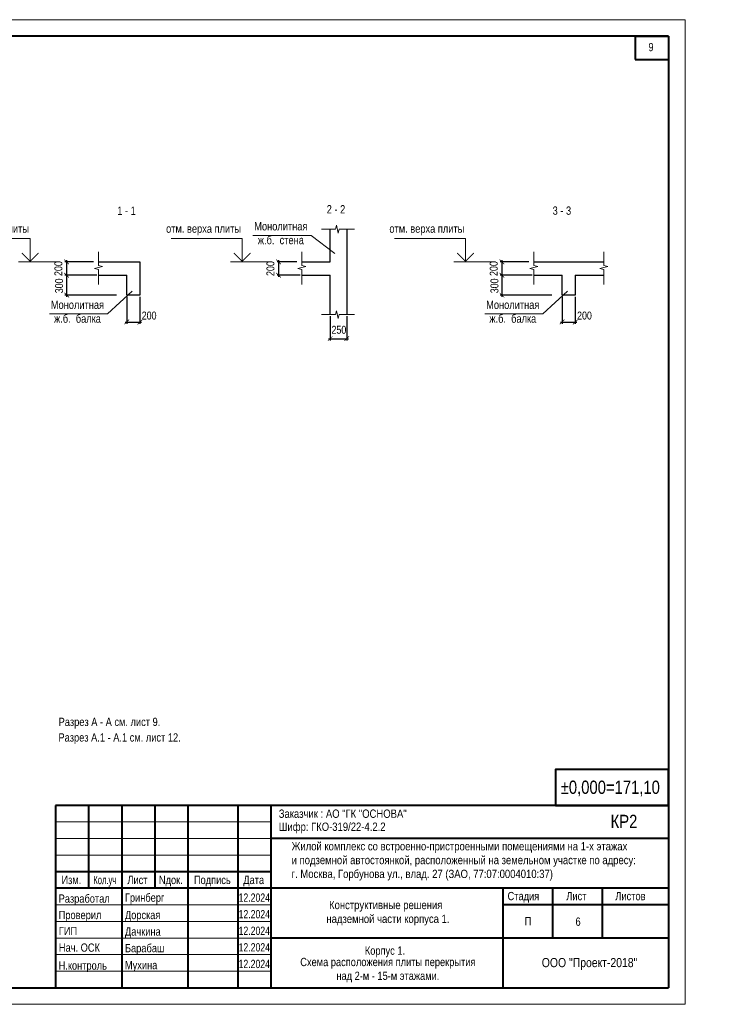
# Model space of a CAD drawing. Header units: inches. Extents: x -7207481 to -7082011, y 6155852 to 6369793.
# Tile 24 of 24: x -7124538 to -7082011, y 6310393 to 6369793. Entities that reach past the tile are written whole.
import ezdxf
from ezdxf.enums import TextEntityAlignment as Align

# ---------------------------------------------------------------- set-up
doc = ezdxf.new("R2010")
doc.units = ezdxf.units.IN
doc.header["$LTSCALE"] = 1000
doc.header["$MEASUREMENT"] = 0
for name, color, linetype, lineweight in [('СК-050-П(литы перекрытия)', 3, 'Continuous', 30), ('СК-110-О-РАЗМЕРЫ', 7, 'Continuous', 15), ('СК-200-Р(амка)', 7, 'Continuous', 40), ('СК-210-Р-РАМКА ЛИНИИ ТОНКИЕ', 7, 'Continuous', 15), ('СК-220-Р-РАМКА ТЕКСТ', 7, 'Continuous', 15), ('СК-300-Р(азмеры)', 7, 'Continuous', 20), ('СК-400-Т(екст)', 7, 'Continuous', 20), ('СК-600-Ш(триховка)', 250, 'Continuous', 13)]:
    doc.layers.add(name, color=color, linetype=linetype, lineweight=lineweight)
doc.styles.add('MtXpl_Arial_Narrow', font='ARIALN.TTF')
doc.styles.add('RUSS', font='arial.ttf', dxfattribs={"width": 0.8})
doc.dimstyles.new('50', dxfattribs={"dimtxt": 480, "dimasz": 280, "dimexe": 100, "dimexo": 100, "dimgap": 100, "dimtad": 1, "dimdec": 0, "dimlfac": 0.25, "dimzin": 0, "dimdsep": 46, "dimtxsty": 'RUSS', "dimblk": 'ARCHTICK', "dimcen": 0.09, "dimdle": 100, "dimclrd": 7, "dimclre": 7, "dimclrt": 7, "dimadec": 0, "dimazin": 0, "dimtfac": 1, "dimtdec": 0, "dimtmove": 2, "dimatfit": 3, "dimldrblk": 'ARCHTICK', "dimfxl": 1, "dimtolj": 1, "dimtzin": 0, "dimarcsym": 0})

# ---------------------------------------------------------------- blocks, each defined once
blk = doc.blocks.new('A$C96adbfd2')
at = {"layer": 'СК-200-Р(амка)', "lineweight": 40, "ltscale": 2}
for p, q in [((-18500, 5500), (-18500, 0)), ((0, 5500), (-18500, 5500)), ((-17500, 5500), (-17500, 3000)), ((-16500, 5500), (-16500, 0)), ((-15500, 5500), (-15500, 3000)), ((-14500, 5500), (-14500, 0)), ((-13000, 5500), (-13000, 0)), ((-12000, 5500), (-12000, 0)), ((0, 4500), (-12000, 4500)), ((0, 3000), (-18500, 3000)), ((-5000, 3000), (-5000, 15)), ((-3500, 3000), (-3500, 1500)), ((-2000, 3000), (-2000, 1500)), ((0, 2500), (-5000, 2500)), ((0, 1500), (-12000, 1500))]:
    blk.add_line(p, q, dxfattribs=at)
at = {"layer": 'СК-200-Р(амка)', "color": 7, "lineweight": 15}
for p, q in [((-12000, 5000), (-18500, 5000)), ((-12000, 4500), (-18500, 4500)), ((-12000, 4000), (-18500, 4000)), ((-12000, 2500), (-18500, 2500)), ((-12000, 2000), (-18500, 2000)), ((-12000, 1500), (-18500, 1500)), ((-12000, 1000), (-18500, 1000)), ((-12000, 500), (-18500, 500))]:
    blk.add_line(p, q, dxfattribs=at)
at = {"layer": 'СК-200-Р(амка)', "ltscale": 2}
blk.add_line((-12000, 3500), (-18500, 3500), dxfattribs=at)
at = {"layer": 'СК-220-Р-РАМКА ТЕКСТ'}
blk.add_line((-12000, 3000), (-18500, 3000), dxfattribs=at)
blk.add_line((-12000, 3000), (-18500, 3000), dxfattribs=at)
at = {"layer": 'СК-400-Т(екст)', "lineweight": 40, "ltscale": 2}
blk.add_lwpolyline([(-3405, 5500), (0, 5500), (0, 6578), (-3405, 6578)], close=True, dxfattribs=at)
at = {"layer": 'СК-220-Р-РАМКА ТЕКСТ', "color": 7, "style": 'RUSS', "width": 0.8}
for s, p in [('Изм.', (-18319, 3126)), ('Лист', (-16328, 3126)), ('Nдок.', (-15377, 3126)), ('Подпись', (-14321, 3126)), ('Дата', (-12830, 3126))]:
    blk.add_text(s, height=250, dxfattribs=at).set_placement(p)
at = {"layer": 'СК-220-Р-РАМКА ТЕКСТ', "style": 'RUSS'}
for s, width, p in [('Разработал', 0.8, (-18403, 2565)), ('Гринберг', 0.8, (-16403, 2593)), ('12.2024', 0.75, (-12972, 2593)), ('Проверил', 0.8, (-18402, 2069)), ('Дорская', 0.8, (-16402, 2069)), ('12.2024', 0.75, (-12972, 2093)), ('ГИП', 0.8, (-18396, 1586)), ('Дачкина', 0.8, (-16401, 1570)), ('12.2024', 0.75, (-12972, 1593)), ('Нач. ОСК', 0.8, (-18396, 1086)), ('Барабаш', 0.8, (-16401, 1070)), ('12.2024', 0.75, (-12972, 1093)), ('Н.контроль', 0.8, (-18403, 545)), ('Мухина', 0.8, (-16403, 558)), ('12.2024', 0.75, (-12972, 593))]:
    blk.add_text(s, height=250, dxfattribs=dict(at, width=width)).set_placement(p)
at = {"layer": 'СК-220-Р-РАМКА ТЕКСТ', "color": 7, "insert": (-17355, 3375), "char_height": 250, "attachment_point": 1, "style": 'RUSS'}
blk.add_mtext_dynamic_manual_height_columns('\\A1;{\\fArial Narrow|b0|i0|c204|p34;Кол.уч}', width=11667.29, gutter_width=1250, heights=[0], dxfattribs=at)
at = {"layer": 'СК-220-Р-РАМКА ТЕКСТ', "color": 7, "char_height": 250, "attachment_point": 4, "style": 'RUSS'}
for s, insert in [('\\A1;Стадия', (-4856, 2729)), ('\\A1;Лист', (-3082, 2762)), ('\\A1;Листов', (-1603, 2762)), ('\\A1;П', (-4337, 2011))]:
    blk.add_mtext(s, dxfattribs=dict(at, insert=insert))
at = {"layer": 'СК-400-Т(екст)', "lineweight": 40, "ltscale": 2, "style": 'RUSS', "width": 0.8}
blk.add_text('%%P0,000=171,10', height=400, dxfattribs=at).set_placement((-3251, 5847))
at = {"layer": 'СК-400-Т(екст)', "color": 1, "lineweight": 40, "ltscale": 2, "style": 'RUSS', "width": 0.8}
blk.add_text('КР2', height=400, dxfattribs=at).set_placement((-1746, 4817))
at = {"layer": 'СК-400-Т(екст)', "linetype": 'Continuous'}
for s, width, gutter_width, insert, char_height, attachment_point in [('\\A1;{\\fArial Narrow|b0|i0|c204|p34;Заказчик :\\fArial Narrow|b0|i0|c0|p34; \\fArial Narrow|b0|i0|c204|p34;АО "ГК "ОСНОВА\\fArial Narrow|b0|i0|c0|p34;"\\fArial Narrow|b0|i0|c204|p34;\\P          \\W0.8;                                                                                            }', 11667.29, 1250, (-11760, 5375), 250, 1), ('\\A1;{\\fArial Narrow|b0|i0|c204|p34;Шифр: ГКО-319/22-4.\\fArial Narrow|b0|i0|c0|p34;2\\fArial Narrow|b0|i0|c204|p34;.2          \\W0.8;                                                                                            }', 11667.29, 1250, (-11760, 4981), 250, 1), ('\\A1;{\\fArial Narrow|b0|i0|c204|p34;\\W1;ООО "Проект-2018"}', 13925.35, 1492, (-2382, 896), 274.51, 2)]:
    blk.add_mtext_dynamic_manual_height_columns(s, width=width, gutter_width=gutter_width, heights=[0], dxfattribs=dict(at, insert=insert, char_height=char_height, attachment_point=attachment_point))
at = {"layer": 'СК-400-Т(екст)', "insert": (-11372, 4393), "char_height": 250, "attachment_point": 1, "style": 'MtXpl_Arial_Narrow'}
blk.add_mtext('Жилой комплекс со встроенно-пристроенными помещениями на 1-х этажах^Jи подземной автостоянкой, расположенный на земельном участке по адресу: ^Jг. Москва, Горбунова ул., влад. 27 (ЗАО, 77:07:0004010:37)', dxfattribs=at)
at = {"layer": 'СК-400-Т(екст)', "color": 1, "insert": (-10322, 2621), "char_height": 250, "attachment_point": 1, "style": 'MtXpl_Arial_Narrow'}
blk.add_mtext(' Конструктивные решения ^Jнадземной части корпуса 1.', dxfattribs=at)
blk = doc.blocks.new('_ArchTick')
at = {"color": 0, "linetype": 'ByBlock', "const_width": 0.15}
blk.add_lwpolyline([(-0.5, -0.5), (0.5, 0.5)], dxfattribs=at)
blk = doc.blocks.new('*D19')
at = {"layer": 'Defpoints', "color": 0, "transparency": 16777216}
for p in [(-7119980, 6355177), (-7121705, 6354377), (-7119784, 6354377)]:
    blk.add_point(p, dxfattribs=at)
at = {"layer": 'СК-110-О-РАЗМЕРЫ', "color": 7, "lineweight": -2, "transparency": 16777216}
for p, q in [((-7121705, 6355277), (-7121705, 6354277)), ((-7120080, 6355177), (-7121805, 6355177)), ((-7119884, 6354377), (-7121805, 6354377))]:
    blk.add_line(p, q, dxfattribs=at)
at = {"layer": 'СК-110-О-РАЗМЕРЫ', "color": 7, "lineweight": -2, "transparency": 16777216, "xscale": 280, "yscale": 280, "zscale": 280}
for p, rotation in [((-7121705, 6355177), 90), ((-7121705, 6354377), 270)]:
    blk.add_blockref('_ArchTick', p, dxfattribs=dict(at, rotation=rotation))
at = {"layer": 'СК-110-О-РАЗМЕРЫ', "color": 7, "transparency": 16777216, "insert": (-7122200, 6354777), "char_height": 480, "attachment_point": 5, "rotation": 90, "style": 'RUSS'}
blk.add_mtext('\\A1;200', dxfattribs=at)
blk = doc.blocks.new('*D20')
at = {"layer": 'Defpoints', "color": 0, "transparency": 16777216}
for p in [(-7119784, 6354377), (-7121705, 6353177), (-7118604, 6353177)]:
    blk.add_point(p, dxfattribs=at)
at = {"layer": 'СК-110-О-РАЗМЕРЫ', "color": 7, "lineweight": -2, "transparency": 16777216}
for p, q in [((-7119884, 6354377), (-7121805, 6354377)), ((-7121705, 6354477), (-7121705, 6353077)), ((-7118704, 6353177), (-7121805, 6353177))]:
    blk.add_line(p, q, dxfattribs=at)
at = {"layer": 'СК-110-О-РАЗМЕРЫ', "color": 7, "lineweight": -2, "transparency": 16777216, "xscale": 280, "yscale": 280, "zscale": 280}
for p, rotation in [((-7121705, 6354377), 90), ((-7121705, 6353177), 270)]:
    blk.add_blockref('_ArchTick', p, dxfattribs=dict(at, rotation=rotation))
at = {"layer": 'СК-110-О-РАЗМЕРЫ', "color": 7, "transparency": 16777216, "insert": (-7122157, 6353736), "char_height": 480, "attachment_point": 5, "rotation": 90, "style": 'RUSS'}
blk.add_mtext('\\A1;300', dxfattribs=at)
blk = doc.blocks.new('*U8')
at = {"layer": 'СК-400-Т(екст)', "color": 0}
for p, q in [((0, 0), (0, 7.11)), ((0, 7.11), (21.45, 7.11)), ((-9, 0), (3.5, 0))]:
    blk.add_line(p, q, dxfattribs=at)
at = {"layer": 'СК-400-Т(екст)', "color": 0, "const_width": 0.3}
blk.add_lwpolyline([(-2.5, 2.71), (0, 0.21), (2.5, 2.71)], dxfattribs=at)
at = {"layer": 'СК-400-Т(екст)', "color": 0, "width": 0.8}
for tag, p in [('ОТМЕТКА1', (11.66, 8.06)), ('КОММЕНТАРИЙ', (11.75, 4.27))]:
    blk.add_attdef(tag, p, '', height=2.5, dxfattribs=at)
blk = doc.blocks.new('*D21')
at = {"layer": 'Defpoints', "color": 0, "transparency": 16777216}
for p in [(-7118077, 6353177), (-7117277, 6353177), (-7117277, 6351554)]:
    blk.add_point(p, dxfattribs=at)
at = {"layer": 'СК-110-О-РАЗМЕРЫ', "color": 7, "lineweight": -2, "transparency": 16777216}
for p, q in [((-7118077, 6353077), (-7118077, 6351454)), ((-7117277, 6353077), (-7117277, 6351454)), ((-7118177, 6351554), (-7117177, 6351554))]:
    blk.add_line(p, q, dxfattribs=at)
at = {"layer": 'СК-110-О-РАЗМЕРЫ', "color": 7, "lineweight": -2, "transparency": 16777216, "xscale": 280, "yscale": 280, "zscale": 280, "rotation": 180}
blk.add_blockref('_ArchTick', (-7118077, 6351554), dxfattribs=at)
at = {"layer": 'СК-110-О-РАЗМЕРЫ', "color": 7, "lineweight": -2, "transparency": 16777216, "xscale": 280, "yscale": 280, "zscale": 280}
blk.add_blockref('_ArchTick', (-7117277, 6351554), dxfattribs=at)
at = {"layer": 'СК-110-О-РАЗМЕРЫ', "color": 7, "transparency": 16777216, "insert": (-7116725, 6351940), "char_height": 480, "attachment_point": 5, "style": 'RUSS'}
blk.add_mtext('\\A1;200', dxfattribs=at)
blk = doc.blocks.new('*D22')
at = {"layer": 'Defpoints', "color": 0, "transparency": 16777216}
for p in [(-7107703, 6355177), (-7108908, 6354377), (-7107507, 6354377)]:
    blk.add_point(p, dxfattribs=at)
at = {"layer": 'СК-110-О-РАЗМЕРЫ', "color": 7, "lineweight": -2, "transparency": 16777216}
for p, q in [((-7108908, 6355277), (-7108908, 6354277)), ((-7107803, 6355177), (-7109008, 6355177)), ((-7107607, 6354377), (-7109008, 6354377))]:
    blk.add_line(p, q, dxfattribs=at)
at = {"layer": 'СК-110-О-РАЗМЕРЫ', "color": 7, "lineweight": -2, "transparency": 16777216, "xscale": 280, "yscale": 280, "zscale": 280}
for p, rotation in [((-7108908, 6355177), 90), ((-7108908, 6354377), 270)]:
    blk.add_blockref('_ArchTick', p, dxfattribs=dict(at, rotation=rotation))
at = {"layer": 'СК-110-О-РАЗМЕРЫ', "color": 7, "transparency": 16777216, "insert": (-7109403, 6354777), "char_height": 480, "attachment_point": 5, "rotation": 90, "style": 'RUSS'}
blk.add_mtext('\\A1;200', dxfattribs=at)
blk = doc.blocks.new('*D28')
at = {"layer": 'Defpoints', "color": 0, "transparency": 16777216}
for p in [(-7093706, 6355177), (-7095431, 6354377), (-7093509, 6354377)]:
    blk.add_point(p, dxfattribs=at)
at = {"layer": 'СК-110-О-РАЗМЕРЫ', "color": 7, "lineweight": -2, "transparency": 16777216}
for p, q in [((-7095431, 6355277), (-7095431, 6354277)), ((-7093806, 6355177), (-7095531, 6355177)), ((-7093609, 6354377), (-7095531, 6354377))]:
    blk.add_line(p, q, dxfattribs=at)
at = {"layer": 'СК-110-О-РАЗМЕРЫ', "color": 7, "lineweight": -2, "transparency": 16777216, "xscale": 280, "yscale": 280, "zscale": 280}
for p, rotation in [((-7095431, 6355177), 90), ((-7095431, 6354377), 270)]:
    blk.add_blockref('_ArchTick', p, dxfattribs=dict(at, rotation=rotation))
at = {"layer": 'СК-110-О-РАЗМЕРЫ', "color": 7, "transparency": 16777216, "insert": (-7095926, 6354777), "char_height": 480, "attachment_point": 5, "rotation": 90, "style": 'RUSS'}
blk.add_mtext('\\A1;200', dxfattribs=at)
blk = doc.blocks.new('*D29')
at = {"layer": 'Defpoints', "color": 0, "transparency": 16777216}
for p in [(-7093509, 6354377), (-7095431, 6353177), (-7092329, 6353177)]:
    blk.add_point(p, dxfattribs=at)
at = {"layer": 'СК-110-О-РАЗМЕРЫ', "color": 7, "lineweight": -2, "transparency": 16777216}
for p, q in [((-7093609, 6354377), (-7095531, 6354377)), ((-7095431, 6354477), (-7095431, 6353077)), ((-7092429, 6353177), (-7095531, 6353177))]:
    blk.add_line(p, q, dxfattribs=at)
at = {"layer": 'СК-110-О-РАЗМЕРЫ', "color": 7, "lineweight": -2, "transparency": 16777216, "xscale": 280, "yscale": 280, "zscale": 280}
for p, rotation in [((-7095431, 6354377), 90), ((-7095431, 6353177), 270)]:
    blk.add_blockref('_ArchTick', p, dxfattribs=dict(at, rotation=rotation))
at = {"layer": 'СК-110-О-РАЗМЕРЫ', "color": 7, "transparency": 16777216, "insert": (-7095882, 6353736), "char_height": 480, "attachment_point": 5, "rotation": 90, "style": 'RUSS'}
blk.add_mtext('\\A1;300', dxfattribs=at)
blk = doc.blocks.new('*D27')
at = {"layer": 'Defpoints', "color": 0, "transparency": 16777216}
for p in [(-7091803, 6353177), (-7091003, 6353177), (-7091003, 6351554)]:
    blk.add_point(p, dxfattribs=at)
at = {"layer": 'СК-110-О-РАЗМЕРЫ', "color": 7, "lineweight": -2, "transparency": 16777216}
for p, q in [((-7091803, 6353077), (-7091803, 6351454)), ((-7091003, 6353077), (-7091003, 6351454)), ((-7091903, 6351554), (-7090903, 6351554))]:
    blk.add_line(p, q, dxfattribs=at)
at = {"layer": 'СК-110-О-РАЗМЕРЫ', "color": 7, "lineweight": -2, "transparency": 16777216, "xscale": 280, "yscale": 280, "zscale": 280, "rotation": 180}
blk.add_blockref('_ArchTick', (-7091803, 6351554), dxfattribs=at)
at = {"layer": 'СК-110-О-РАЗМЕРЫ', "color": 7, "lineweight": -2, "transparency": 16777216, "xscale": 280, "yscale": 280, "zscale": 280}
blk.add_blockref('_ArchTick', (-7091003, 6351554), dxfattribs=at)
at = {"layer": 'СК-110-О-РАЗМЕРЫ', "color": 7, "transparency": 16777216, "insert": (-7090450, 6351940), "char_height": 480, "attachment_point": 5, "style": 'RUSS'}
blk.add_mtext('\\A1;200', dxfattribs=at)
blk = doc.blocks.new('*D32')
at = {"layer": 'Defpoints', "color": 0, "transparency": 16777216}
for p in [(-7105800, 6351998), (-7104800, 6351998), (-7104800, 6350549)]:
    blk.add_point(p, dxfattribs=at)
at = {"layer": 'СК-110-О-РАЗМЕРЫ', "color": 7, "lineweight": -2, "transparency": 16777216}
for p, q in [((-7105800, 6351898), (-7105800, 6350449)), ((-7104800, 6351898), (-7104800, 6350449)), ((-7105900, 6350549), (-7104700, 6350549))]:
    blk.add_line(p, q, dxfattribs=at)
at = {"layer": 'СК-110-О-РАЗМЕРЫ', "color": 7, "lineweight": -2, "transparency": 16777216, "xscale": 280, "yscale": 280, "zscale": 280, "rotation": 180}
blk.add_blockref('_ArchTick', (-7105800, 6350549), dxfattribs=at)
at = {"layer": 'СК-110-О-РАЗМЕРЫ', "color": 7, "lineweight": -2, "transparency": 16777216, "xscale": 280, "yscale": 280, "zscale": 280}
blk.add_blockref('_ArchTick', (-7104800, 6350549), dxfattribs=at)
at = {"layer": 'СК-110-О-РАЗМЕРЫ', "color": 7, "transparency": 16777216, "insert": (-7105273, 6351082), "char_height": 480, "attachment_point": 5, "style": 'RUSS'}
blk.add_mtext('\\A1;250', dxfattribs=at)

msp = doc.modelspace()

# ---------------------------------------------------------------- linework, layer by layer
at = {"layer": 'СК-050-П(литы перекрытия)'}
for p, q in [((-7105800.2, 6355176.6), (-7105800.2, 6357163.3)), ((-7104800.2, 6357163.3), (-7104800.2, 6351997.8)), ((-7119783.7, 6355176.6), (-7117277, 6355176.6)), ((-7117277, 6355176.6), (-7117277, 6353176.6)), ((-7107507, 6355176.6), (-7105800.2, 6355176.6)), ((-7093509.3, 6355176.6), (-7089279.1, 6355176.6)), ((-7119783.7, 6354376.6), (-7118077, 6354376.6)), ((-7118077, 6353176.6), (-7118077, 6354376.6)), ((-7107507, 6354376.6), (-7105800.2, 6354376.6)), ((-7105800.2, 6351997.8), (-7105800.2, 6354376.6)), ((-7093509.3, 6354376.6), (-7091802.6, 6354376.6)), ((-7091802.6, 6353176.6), (-7091802.6, 6354376.6)), ((-7091002.6, 6354376.6), (-7089279.1, 6354376.6)), ((-7091002.6, 6354376.6), (-7091002.6, 6353176.6)), ((-7117277, 6353176.6), (-7118077, 6353176.6)), ((-7091002.6, 6353176.6), (-7091802.6, 6353176.6))]:
    msp.add_line(p, q, dxfattribs=at)
at = {"layer": 'СК-110-О-РАЗМЕРЫ'}
msp.add_line((-7106955.4, 6356782.1), (-7105511.6, 6355684.7), dxfattribs=at)
at = {"layer": 'СК-200-Р(амка)'}
for p, q in [((-7085381.5, 6368792.9), (-7164381.5, 6368792.9)), ((-7085381.5, 6368792.9), (-7085381.5, 6311392.9)), ((-7164381.5, 6311392.9), (-7085381.5, 6311392.9))]:
    msp.add_line(p, q, dxfattribs=at)
at = {"layer": 'СК-200-Р(амка)', "lineweight": 40, "ltscale": 2}
for p, q in [((-7087381.5, 6368792.9), (-7087381.5, 6367392.9)), ((-7087381.5, 6368792.9), (-7085381.5, 6368792.9)), ((-7085381.5, 6368792.9), (-7085381.5, 6367392.9)), ((-7087381.5, 6367392.9), (-7085381.5, 6367392.9))]:
    msp.add_line(p, q, dxfattribs=at)
at = {"layer": 'СК-210-Р-РАМКА ЛИНИИ ТОНКИЕ'}
for p, q in [((-7168381.5, 6369792.9), (-7084381.5, 6369792.9)), ((-7084381.5, 6310392.9), (-7084381.5, 6369792.9)), ((-7084381.5, 6310392.9), (-7084381.5, 6369792.9)), ((-7084381.5, 6310392.9), (-7168381.5, 6310392.9))]:
    msp.add_line(p, q, dxfattribs=at)
at = {"layer": 'СК-220-Р-РАМКА ТЕКСТ'}
for p, q in [((-7110459.7, 6356782.1), (-7106955.4, 6356782.1)), ((-7117744.5, 6353410.9), (-7119232.2, 6352046.2)), ((-7091470.1, 6353410.9), (-7092957.8, 6352046.2)), ((-7122736.4, 6352046.2), (-7119232.2, 6352046.2)), ((-7096462, 6352046.2), (-7092957.8, 6352046.2))]:
    msp.add_line(p, q, dxfattribs=at)
at = {"layer": 'СК-600-Ш(триховка)', "linetype": 'ByBlock'}
for points in [[(-7106319.3, 6357163.3), (-7105486.4, 6357163.3), (-7105426.4, 6357403.3), (-7105306.4, 6356923.3), (-7105246.4, 6357163.3), (-7104336.4, 6357163.3)], [(-7119783.7, 6355792.7), (-7119783.7, 6354959.8), (-7119543.7, 6354899.8), (-7120023.7, 6354779.8), (-7119783.7, 6354719.8), (-7119783.7, 6353809.8)], [(-7107507, 6355792.7), (-7107507, 6354959.8), (-7107267, 6354899.8), (-7107747, 6354779.8), (-7107507, 6354719.8), (-7107507, 6353809.8)], [(-7093509.3, 6355792.7), (-7093509.3, 6354959.8), (-7093269.3, 6354899.8), (-7093749.3, 6354779.8), (-7093509.3, 6354719.8), (-7093509.3, 6353809.8)], [(-7089279.1, 6355792.7), (-7089279.1, 6354959.8), (-7089039.1, 6354899.8), (-7089519.1, 6354779.8), (-7089279.1, 6354719.8), (-7089279.1, 6353809.8)], [(-7106319.3, 6351997.8), (-7105486.4, 6351997.8), (-7105426.4, 6352237.8), (-7105306.4, 6351757.8), (-7105246.4, 6351997.8), (-7104336.4, 6351997.8)]]:
    msp.add_lwpolyline(points, dxfattribs=at)

# ---------------------------------------------------------------- block references
at = {"layer": 'СК-300-Р(азмеры)', "xscale": 2, "yscale": 2, "zscale": 2}
msp.add_blockref('A$C96adbfd2', (-7085381.5, 6311392.9), dxfattribs=at)
at = {"layer": 'СК-400-Т(екст)', "ltscale": 0.5}
ref = msp.add_blockref('*U8', (-7123904.9, 6355176.6), dxfattribs=dict(at, xscale=-200, yscale=200, zscale=200))
ref.add_attrib('ОТМЕТКА1', 'отм. верха плиты', dxfattribs={"height": 500, "style": 'RUSS', "width": 0.8}).set_placement((-7126237.6, 6356788.3), align=Align.BOTTOM_CENTER)
ref = msp.add_blockref('*U8', (-7111107.8, 6355176.6), dxfattribs=dict(at, xscale=-200, yscale=200, zscale=200))
ref.add_attrib('ОТМЕТКА1', 'отм. верха плиты', dxfattribs={"height": 500, "style": 'RUSS', "width": 0.8}).set_placement((-7113440.5, 6356788.3), align=Align.BOTTOM_CENTER)
ref = msp.add_blockref('*U8', (-7097630.5, 6355176.6), dxfattribs=dict(at, xscale=-200, yscale=200, zscale=200))
ref.add_attrib('ОТМЕТКА1', 'отм. верха плиты', dxfattribs={"height": 500, "style": 'RUSS', "width": 0.8}).set_placement((-7099963.2, 6356788.3), align=Align.BOTTOM_CENTER)

# ---------------------------------------------------------------- texts
at = {"layer": 'СК-220-Р-РАМКА ТЕКСТ', "style": 'RUSS', "width": 0.8}
msp.add_text('9', height=500, dxfattribs=at).set_placement((-7086590.9, 6367891))
at = {"layer": 'СК-220-Р-РАМКА ТЕКСТ', "color": 1, "style": 'RUSS', "width": 0.8}
msp.add_text('6', height=500, dxfattribs=at).set_placement((-7090991.3, 6315130.2))
at = {"layer": 'СК-220-Р-РАМКА ТЕКСТ', "color": 7, "style": 'RUSS', "width": 0.8}
msp.add_text('Корпус 1. ', height=500, dxfattribs=at).set_placement((-7103706.6, 6313381.7))
at = {"layer": 'СК-220-Р-РАМКА ТЕКСТ', "char_height": 500, "width": 31067.545, "attachment_point": 5, "rotation": 360, "style": 'RUSS'}
for s, insert in [('1 - 1', (-7118088.5, 6358269.7)), ('2 - 2', (-7105447.4, 6358356.7)), ('3 - 3', (-7091814.1, 6358271.3)), ('Монолитная\\Pж.б.  стена', (-7108775.4, 6356910.6)), ('Монолитная\\Pж.б.  балка', (-7121052.2, 6352174.6)), ('Монолитная\\Pж.б.  балка', (-7094777.8, 6352174.6)), ('Разрез А - А см. лист 9.', (-7119121, 6327355.6)), ('Разрез А.1 - А.1 см. лист 12.', (-7118508.6, 6326417.2))]:
    msp.add_mtext(s, dxfattribs=dict(at, insert=insert))
at = {"layer": 'СК-220-Р-РАМКА ТЕКСТ', "color": 7, "insert": (-7110987.5, 6313195.4), "char_height": 500, "width": 17340.02, "attachment_point": 1, "style": 'RUSS'}
msp.add_mtext('\\pxqc;Схема расположения плиты перекрытия \\Pнад 2-м - 15-м этажами.', dxfattribs=at)

# ---------------------------------------------------------------- dimensions: what is measured, and where the dimension line sits
at = {"layer": 'СК-110-О-РАЗМЕРЫ'}
for base, p1, p2, picture, middle in [((-7121704.9, 6354376.6), (-7119980.1, 6355176.6), (-7119783.7, 6354376.6), '*D19', (-7122200, 6354776.6)), ((-7108907.8, 6354376.6), (-7107703.4, 6355176.6), (-7107507, 6354376.6), '*D22', (-7109402.9, 6354776.6)), ((-7095430.5, 6354376.6), (-7093705.8, 6355176.6), (-7093509.3, 6354376.6), '*D28', (-7095925.6, 6354776.6))]:
    dim = msp.add_linear_dim(base=base, p1=p1, p2=p2, angle=90, dimstyle='50', dxfattribs=at)
    dim.commit()
    dim.dimension.update_dxf_attribs({"geometry": picture, "text_midpoint": middle})
for base, p1, p2, picture, middle in [((-7121704.9, 6353176.6), (-7119783.7, 6354376.6), (-7118603.5, 6353176.6), '*D20', (-7122156.5, 6353736.1)), ((-7095430.5, 6353176.6), (-7093509.3, 6354376.6), (-7092329.1, 6353176.6), '*D29', (-7095882.1, 6353736.1))]:
    dim = msp.add_linear_dim(base=base, p1=p1, p2=p2, angle=90, dimstyle='50', dxfattribs=at)
    dim.commit()
    dim.dimension.update_dxf_attribs({"geometry": picture, "text_midpoint": middle, "dimtype": 160})
for base, p1, p2, picture, middle in [((-7117277, 6351554), (-7118077, 6353176.6), (-7117277, 6353176.6), '*D21', (-7116724.9, 6351939.7)), ((-7091002.6, 6351554), (-7091802.6, 6353176.6), (-7091002.6, 6353176.6), '*D27', (-7090450.5, 6351939.7)), ((-7104800.2, 6350549), (-7105800.2, 6351997.8), (-7104800.2, 6351997.8), '*D32', (-7105272.7, 6351082.1))]:
    dim = msp.add_linear_dim(base=base, p1=p1, p2=p2, dimstyle='50', dxfattribs=at)
    dim.commit()
    dim.dimension.update_dxf_attribs({"geometry": picture, "text_midpoint": middle, "dimtype": 160})

doc.saveas('drawing.dxf')
